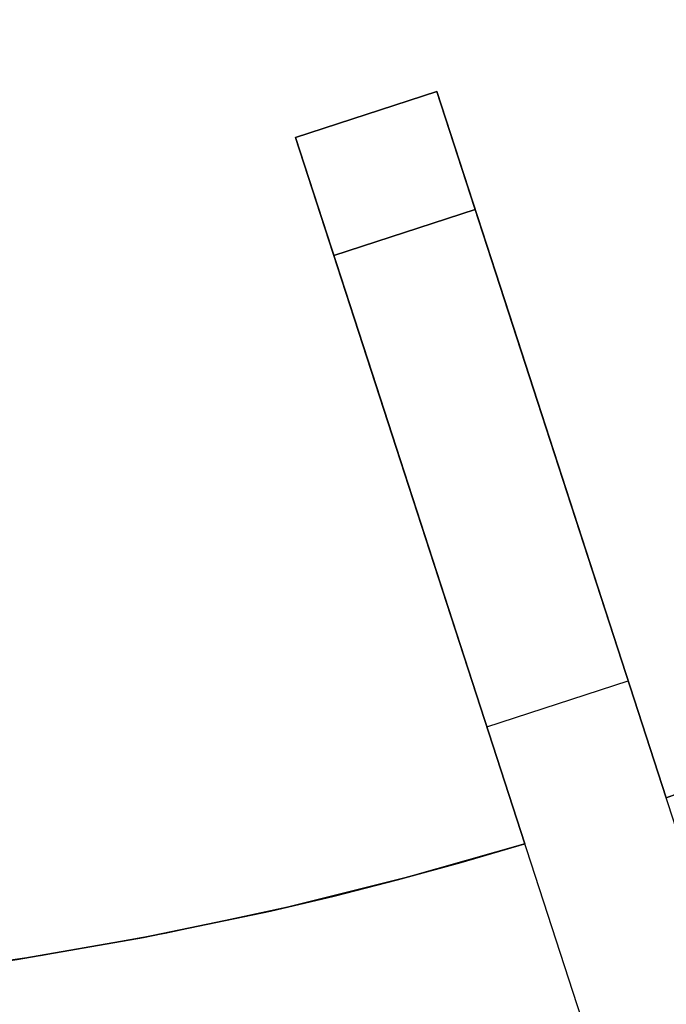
# Model space of a CAD drawing. Header units: millimetres. Extents: x 390 to 1070, y -130 to 550.
# Tile 29 of 57: x 776 to 828, y -90 to -11. Entities that reach past the tile are written whole.
import ezdxf

# ---------------------------------------------------------------- set-up
doc = ezdxf.new("R2010")
doc.units = ezdxf.units.MM

msp = doc.modelspace()

# ---------------------------------------------------------------- linework, layer by layer
at = {"extrusion": (0.951057, 0.309017, -1.13153e-14)}
msp.add_lwpolyline([(-265.861, -288.005), (-265.837, -289.371), (-265.767, -290.735), (-265.651, -292.096), (-265.488, -293.452), (-265.279, -294.801), (-265.024, -296.143), (-264.723, -297.476), (-264.377, -298.797), (-263.986, -300.106), (-263.551, -301.4), (-263.072, -302.679), (-262.549, -303.941), (-261.984, -305.184), (-261.376, -306.408), (-260.727, -307.609), (-260.037, -308.788), (-259.308, -309.943), (-258.539, -311.072), (-257.733, -312.174), (-256.889, -313.249), (-256.009, -314.293), (-255.094, -315.307), (-254.145, -316.289), (-253.163, -317.238), (-252.149, -318.154), (-251.104, -319.033), (-250.03, -319.877), (-248.928, -320.684), (-247.799, -321.452), (-246.644, -322.182), (-245.465, -322.871), (-244.263, -323.52), (-243.04, -324.128), (-241.797, -324.693), (-240.535, -325.216), (-239.256, -325.695), (-237.961, -326.131), (-236.652, -326.522), (-235.331, -326.868), (-233.999, -327.168), (-232.657, -327.423), (-231.307, -327.632), (-229.951, -327.795), (-228.59, -327.912), (-227.226, -327.982), (-225.861, -328.005)], dxfattribs=at)
at = {"extrusion": (0.951057, 0.309017, 2.90227e-15)}
msp.add_lwpolyline([(-225.861, 151.995), (-227.226, 151.972), (-228.59, 151.902), (-229.951, 151.785), (-231.307, 151.622), (-232.657, 151.413), (-233.999, 151.158), (-235.331, 150.858), (-236.652, 150.512), (-237.961, 150.121), (-239.256, 149.685), (-240.535, 149.206), (-241.797, 148.683), (-243.04, 148.118), (-244.263, 147.51), (-245.465, 146.861), (-246.644, 146.172), (-247.799, 145.442), (-248.928, 144.674), (-250.03, 143.867), (-251.104, 143.023), (-252.149, 142.144), (-253.163, 141.228), (-254.145, 140.279), (-255.094, 139.297), (-256.009, 138.283), (-256.889, 137.239), (-257.733, 136.164), (-258.539, 135.062), (-259.308, 133.933), (-260.037, 132.778), (-260.727, 131.599), (-261.376, 130.398), (-261.984, 129.174), (-262.549, 127.931), (-263.072, 126.669), (-263.551, 125.39), (-263.986, 124.096), (-264.377, 122.787), (-264.723, 121.466), (-265.024, 120.133), (-265.279, 118.791), (-265.488, 117.442), (-265.651, 116.086), (-265.767, 114.725), (-265.837, 113.361), (-265.861, 111.995)], dxfattribs=at)
at = {"extrusion": (0.951057, 0.309017, 2.98942e-15)}
msp.add_lwpolyline([(-225.861, -328.005), (-227.226, -327.982), (-228.59, -327.912), (-229.951, -327.795), (-231.307, -327.632), (-232.657, -327.423), (-233.999, -327.168), (-235.331, -326.868), (-236.652, -326.522), (-237.961, -326.131), (-239.256, -325.695), (-240.535, -325.216), (-241.797, -324.693), (-243.04, -324.128), (-244.263, -323.52), (-245.465, -322.871), (-246.644, -322.182), (-247.799, -321.452), (-248.928, -320.684), (-250.03, -319.877), (-251.104, -319.033), (-252.149, -318.154), (-253.163, -317.238), (-254.145, -316.289), (-255.094, -315.307), (-256.009, -314.293), (-256.889, -313.249), (-257.733, -312.174), (-258.539, -311.072), (-259.308, -309.943), (-260.037, -308.788), (-260.727, -307.609), (-261.376, -306.408), (-261.984, -305.184), (-262.549, -303.941), (-263.072, -302.679), (-263.551, -301.4), (-263.986, -300.106), (-264.377, -298.797), (-264.723, -297.476), (-265.024, -296.143), (-265.279, -294.801), (-265.488, -293.452), (-265.651, -292.096), (-265.767, -290.735), (-265.837, -289.371), (-265.861, -288.005)], dxfattribs=at)
at = {"extrusion": (0.951057, 0.309017, 2.13998e-15)}
msp.add_lwpolyline([(-265.861, 111.995), (-265.837, 113.361), (-265.767, 114.725), (-265.651, 116.086), (-265.488, 117.442), (-265.279, 118.791), (-265.024, 120.133), (-264.723, 121.466), (-264.377, 122.787), (-263.986, 124.096), (-263.551, 125.39), (-263.072, 126.669), (-262.549, 127.931), (-261.984, 129.174), (-261.376, 130.398), (-260.727, 131.599), (-260.037, 132.778), (-259.308, 133.933), (-258.539, 135.062), (-257.733, 136.164), (-256.889, 137.239), (-256.009, 138.283), (-255.094, 139.297), (-254.145, 140.279), (-253.163, 141.228), (-252.149, 142.144), (-251.104, 143.023), (-250.03, 143.867), (-248.928, 144.674), (-247.799, 145.442), (-246.644, 146.172), (-245.465, 146.861), (-244.263, 147.51), (-243.04, 148.118), (-241.797, 148.683), (-240.535, 149.206), (-239.256, 149.685), (-237.961, 150.121), (-236.652, 150.512), (-235.331, 150.858), (-233.999, 151.158), (-232.657, 151.413), (-231.307, 151.622), (-229.951, 151.785), (-228.59, 151.902), (-227.226, 151.972), (-225.861, 151.995)], dxfattribs=at)
at = {"extrusion": (0.951057, 0.309017, -5.86984e-15)}
msp.add_lwpolyline([(-225.861, -328.005), (-227.226, -327.982), (-228.59, -327.912), (-229.951, -327.795), (-231.307, -327.632), (-232.657, -327.423), (-233.999, -327.168), (-235.331, -326.868), (-236.652, -326.522), (-237.961, -326.131), (-239.256, -325.695), (-240.535, -325.216), (-241.797, -324.693), (-243.04, -324.128), (-244.263, -323.52), (-245.465, -322.871), (-246.644, -322.182), (-247.799, -321.452), (-248.928, -320.684), (-250.03, -319.877), (-251.104, -319.033), (-252.149, -318.154), (-253.163, -317.238), (-254.145, -316.289), (-255.094, -315.307), (-256.009, -314.293), (-256.889, -313.249), (-257.733, -312.174), (-258.539, -311.072), (-259.308, -309.943), (-260.037, -308.788), (-260.727, -307.609), (-261.376, -306.408), (-261.984, -305.184), (-262.549, -303.941), (-263.072, -302.679), (-263.551, -301.4), (-263.986, -300.106), (-264.377, -298.797), (-264.723, -297.476), (-265.024, -296.143), (-265.279, -294.801), (-265.488, -293.452), (-265.651, -292.096), (-265.767, -290.735), (-265.837, -289.371), (-265.861, -288.005)], dxfattribs=at)
at = {"extrusion": (0.951057, 0.309017, 5.83538e-15)}
msp.add_lwpolyline([(-265.861, 111.995), (-265.837, 113.361), (-265.767, 114.725), (-265.651, 116.086), (-265.488, 117.442), (-265.279, 118.791), (-265.024, 120.133), (-264.723, 121.466), (-264.377, 122.787), (-263.986, 124.096), (-263.551, 125.39), (-263.072, 126.669), (-262.549, 127.931), (-261.984, 129.174), (-261.376, 130.398), (-260.727, 131.599), (-260.037, 132.778), (-259.308, 133.933), (-258.539, 135.062), (-257.733, 136.164), (-256.889, 137.239), (-256.009, 138.283), (-255.094, 139.297), (-254.145, 140.279), (-253.163, 141.228), (-252.149, 142.144), (-251.104, 143.023), (-250.03, 143.867), (-248.928, 144.674), (-247.799, 145.442), (-246.644, 146.172), (-245.465, 146.861), (-244.263, 147.51), (-243.04, 148.118), (-241.797, 148.683), (-240.535, 149.206), (-239.256, 149.685), (-237.961, 150.121), (-236.652, 150.512), (-235.331, 150.858), (-233.999, 151.158), (-232.657, 151.413), (-231.307, 151.622), (-229.951, 151.785), (-228.59, 151.902), (-227.226, 151.972), (-225.861, 151.995)], dxfattribs=at)
at = {"extrusion": (0.951057, 0.309017, 1.09474e-15)}
msp.add_lwpolyline([(-275.861, 251.995), (-275.849, 252.678), (-275.814, 253.36), (-275.756, 254.04), (-275.674, 254.718), (-275.57, 255.393), (-275.442, 256.064), (-275.292, 256.73), (-275.119, 257.391), (-274.923, 258.045), (-274.706, 258.693), (-274.466, 259.332), (-274.205, 259.963), (-273.922, 260.585), (-273.618, 261.196), (-273.294, 261.797), (-272.949, 262.387), (-272.584, 262.964), (-272.2, 263.529), (-271.797, 264.08), (-271.375, 264.617), (-270.935, 265.139), (-270.477, 265.646), (-270.003, 266.137), (-269.512, 266.612), (-269.005, 267.069), (-268.482, 267.509), (-267.945, 267.931), (-267.394, 268.334), (-266.83, 268.719), (-266.252, 269.083), (-265.663, 269.428), (-265.062, 269.753), (-264.45, 270.056), (-263.829, 270.339), (-263.198, 270.601), (-262.558, 270.84), (-261.911, 271.058), (-261.256, 271.253), (-260.596, 271.426), (-259.93, 271.577), (-259.259, 271.704), (-258.584, 271.809), (-257.906, 271.89), (-257.225, 271.948), (-256.543, 271.983), (-255.861, 271.995)], dxfattribs=at)
at = {"extrusion": (0.951057, 0.309017, 3.4055e-15)}
msp.add_lwpolyline([(-255.861, -448.005), (-256.543, -447.993), (-257.225, -447.958), (-257.906, -447.9), (-258.584, -447.819), (-259.259, -447.714), (-259.93, -447.587), (-260.596, -447.436), (-261.256, -447.263), (-261.911, -447.068), (-262.558, -446.85), (-263.198, -446.611), (-263.829, -446.349), (-264.45, -446.066), (-265.062, -445.763), (-265.663, -445.438), (-266.252, -445.093), (-266.83, -444.729), (-267.394, -444.344), (-267.945, -443.941), (-268.482, -443.519), (-269.005, -443.079), (-269.512, -442.622), (-270.003, -442.147), (-270.477, -441.656), (-270.935, -441.149), (-271.375, -440.627), (-271.797, -440.09), (-272.2, -439.539), (-272.584, -438.974), (-272.949, -438.397), (-273.294, -437.807), (-273.618, -437.206), (-273.922, -436.595), (-274.205, -435.973), (-274.466, -435.342), (-274.706, -434.703), (-274.923, -434.055), (-275.119, -433.401), (-275.292, -432.74), (-275.442, -432.074), (-275.57, -431.403), (-275.674, -430.728), (-275.756, -430.05), (-275.814, -429.37), (-275.849, -428.688), (-275.861, -428.005)], dxfattribs=at)
at = {"extrusion": (0.951057, 0.309017, 6.2946e-15)}
msp.add_lwpolyline([(-275.861, 251.995), (-275.849, 252.678), (-275.814, 253.36), (-275.756, 254.04), (-275.674, 254.718), (-275.57, 255.393), (-275.442, 256.064), (-275.292, 256.73), (-275.119, 257.391), (-274.923, 258.045), (-274.706, 258.693), (-274.466, 259.332), (-274.205, 259.963), (-273.922, 260.585), (-273.618, 261.196), (-273.294, 261.797), (-272.949, 262.387), (-272.584, 262.964), (-272.2, 263.529), (-271.797, 264.08), (-271.375, 264.617), (-270.935, 265.139), (-270.477, 265.646), (-270.003, 266.137), (-269.512, 266.612), (-269.005, 267.069), (-268.482, 267.509), (-267.945, 267.931), (-267.394, 268.334), (-266.83, 268.719), (-266.252, 269.083), (-265.663, 269.428), (-265.062, 269.753), (-264.45, 270.056), (-263.829, 270.339), (-263.198, 270.601), (-262.558, 270.84), (-261.911, 271.058), (-261.256, 271.253), (-260.596, 271.426), (-259.93, 271.577), (-259.259, 271.704), (-258.584, 271.809), (-257.906, 271.89), (-257.225, 271.948), (-256.543, 271.983), (-255.861, 271.995)], dxfattribs=at)
at = {"extrusion": (0.951057, 0.309017, -4.84679e-15)}
msp.add_lwpolyline([(-255.861, -448.005), (-256.543, -447.993), (-257.225, -447.958), (-257.906, -447.9), (-258.584, -447.819), (-259.259, -447.714), (-259.93, -447.587), (-260.596, -447.436), (-261.256, -447.263), (-261.911, -447.068), (-262.558, -446.85), (-263.198, -446.611), (-263.829, -446.349), (-264.45, -446.066), (-265.062, -445.763), (-265.663, -445.438), (-266.252, -445.093), (-266.83, -444.729), (-267.394, -444.344), (-267.945, -443.941), (-268.482, -443.519), (-269.005, -443.079), (-269.512, -442.622), (-270.003, -442.147), (-270.477, -441.656), (-270.935, -441.149), (-271.375, -440.627), (-271.797, -440.09), (-272.2, -439.539), (-272.584, -438.974), (-272.949, -438.397), (-273.294, -437.807), (-273.618, -437.206), (-273.922, -436.595), (-274.205, -435.973), (-274.466, -435.342), (-274.706, -434.703), (-274.923, -434.055), (-275.119, -433.401), (-275.292, -432.74), (-275.442, -432.074), (-275.57, -431.403), (-275.674, -430.728), (-275.756, -430.05), (-275.814, -429.37), (-275.849, -428.688), (-275.861, -428.005)], dxfattribs=at)
at = {"extrusion": (0.951057, 0.309017, 5.38759e-16)}
msp.add_lwpolyline([(-255.861, 271.995), (-256.543, 271.983), (-257.225, 271.948), (-257.906, 271.89), (-258.584, 271.809), (-259.259, 271.704), (-259.93, 271.577), (-260.596, 271.426), (-261.256, 271.253), (-261.911, 271.058), (-262.558, 270.84), (-263.198, 270.601), (-263.829, 270.339), (-264.45, 270.056), (-265.062, 269.753), (-265.663, 269.428), (-266.252, 269.083), (-266.83, 268.719), (-267.394, 268.334), (-267.945, 267.931), (-268.482, 267.509), (-269.005, 267.069), (-269.512, 266.612), (-270.003, 266.137), (-270.477, 265.646), (-270.935, 265.139), (-271.375, 264.617), (-271.797, 264.08), (-272.2, 263.529), (-272.584, 262.964), (-272.949, 262.387), (-273.294, 261.797), (-273.618, 261.196), (-273.922, 260.585), (-274.205, 259.963), (-274.466, 259.332), (-274.706, 258.693), (-274.923, 258.045), (-275.119, 257.391), (-275.292, 256.73), (-275.442, 256.064), (-275.57, 255.393), (-275.674, 254.718), (-275.756, 254.04), (-275.814, 253.36), (-275.849, 252.678), (-275.861, 251.995)], dxfattribs=at)
at = {"extrusion": (0.951057, 0.309017, 2.82583e-15)}
msp.add_lwpolyline([(-275.861, -428.005), (-275.849, -428.688), (-275.814, -429.37), (-275.756, -430.05), (-275.674, -430.728), (-275.57, -431.403), (-275.442, -432.074), (-275.292, -432.74), (-275.119, -433.401), (-274.923, -434.055), (-274.706, -434.703), (-274.466, -435.342), (-274.205, -435.973), (-273.922, -436.595), (-273.618, -437.206), (-273.294, -437.807), (-272.949, -438.397), (-272.584, -438.974), (-272.2, -439.539), (-271.797, -440.09), (-271.375, -440.627), (-270.935, -441.149), (-270.477, -441.656), (-270.003, -442.147), (-269.512, -442.622), (-269.005, -443.079), (-268.482, -443.519), (-267.945, -443.941), (-267.394, -444.344), (-266.83, -444.729), (-266.252, -445.093), (-265.663, -445.438), (-265.062, -445.763), (-264.45, -446.066), (-263.829, -446.349), (-263.198, -446.611), (-262.558, -446.85), (-261.911, -447.068), (-261.256, -447.263), (-260.596, -447.436), (-259.93, -447.587), (-259.259, -447.714), (-258.584, -447.819), (-257.906, -447.9), (-257.225, -447.958), (-256.543, -447.993), (-255.861, -448.005)], dxfattribs=at)
for points in [[(798.458, -20.108), (809.87, -16.399)], [(798.458, -20.108), (809.87, -16.399)], [(798.458, -20.108), (809.87, -16.399)], [(798.458, -20.108), (809.87, -16.399)], [(798.458, -20.108), (809.87, -16.399)], [(798.458, -20.108), (809.87, -16.399)], [(798.458, -20.108), (809.87, -16.399)], [(798.458, -20.108), (809.87, -16.399)], [(809.87, -16.399), (798.458, -20.108)], [(809.87, -16.399), (798.458, -20.108)], [(809.87, -16.399), (798.458, -20.108)], [(809.87, -16.399), (798.458, -20.108)], [(809.87, -16.399), (798.458, -20.108)], [(816.051, -35.421), (809.87, -16.399)], [(809.87, -16.399), (816.051, -35.421)], [(816.051, -35.421), (809.87, -16.399)], [(809.87, -16.399), (816.051, -35.421)], [(816.051, -35.421), (809.87, -16.399)], [(809.87, -16.399), (816.051, -35.421)], [(840.772, -111.505), (809.87, -16.399)], [(798.458, -20.108), (804.638, -39.129)], [(804.638, -39.129), (798.458, -20.108)], [(798.458, -20.108), (804.638, -39.129)], [(804.638, -39.129), (798.458, -20.108)], [(798.458, -20.108), (804.638, -39.129)], [(804.638, -39.129), (798.458, -20.108)], [(829.359, -115.213), (798.458, -20.108)], [(801.548, -29.618), (812.961, -25.91)], [(801.548, -29.618), (812.961, -25.91)], [(812.961, -25.91), (801.548, -29.618)], [(812.961, -25.91), (801.548, -29.618)], [(828.393, -73.406), (816.051, -35.421)], [(816.051, -35.421), (828.393, -73.406)], [(828.393, -73.406), (816.051, -35.421)], [(816.051, -35.421), (828.393, -73.406)], [(828.393, -73.406), (816.051, -35.421)], [(816.051, -35.421), (828.393, -73.406)], [(901.446, -36.183), (893.269, -41.681), (884.806, -46.973), (876.061, -52.042), (867.041, -56.87), (857.754, -61.439), (848.209, -65.729), (843.344, -67.765), (838.418, -69.724), (833.434, -71.605), (828.393, -73.406)], [(828.393, -73.406), (837.646, -70.022), (846.903, -66.286), (856.144, -62.19), (865.352, -57.731), (874.507, -52.903), (883.588, -47.703), (888.095, -44.963), (892.575, -42.13), (897.026, -39.203), (901.446, -36.183)], [(828.393, -73.406), (837.646, -70.022), (846.903, -66.286), (856.144, -62.19), (865.352, -57.731), (874.507, -52.903), (883.588, -47.703), (888.095, -44.963), (892.575, -42.13), (897.026, -39.203), (901.446, -36.183)], [(804.638, -39.129), (816.98, -77.114)], [(816.98, -77.114), (804.638, -39.129)], [(804.638, -39.129), (816.98, -77.114)], [(816.98, -77.114), (804.638, -39.129)], [(804.638, -39.129), (816.98, -77.114)], [(816.98, -77.114), (804.638, -39.129)], [(813.909, -67.66), (825.321, -63.952)], [(813.909, -67.66), (825.321, -63.952)], [(816.98, -77.114), (807.505, -79.815), (797.82, -82.234), (787.937, -84.352), (777.866, -86.157), (767.622, -87.632), (757.219, -88.763), (751.962, -89.195), (746.672, -89.536), (741.351, -89.785), (736, -89.94)], [(816.98, -77.114), (807.505, -79.815), (797.82, -82.234), (787.937, -84.352), (777.866, -86.157), (767.622, -87.632), (757.219, -88.763), (751.962, -89.195), (746.672, -89.536), (741.351, -89.785), (736, -89.94)], [(816.98, -77.114), (811.844, -78.62), (806.706, -80.028), (801.569, -81.338), (796.436, -82.551), (786.193, -84.69), (775.994, -86.453), (765.859, -87.849), (755.804, -88.888), (745.846, -89.581), (736, -89.94)], [(816.98, -77.114), (811.844, -78.62), (806.706, -80.028), (801.569, -81.338), (796.436, -82.551), (786.193, -84.69), (775.994, -86.453), (765.859, -87.849), (755.804, -88.888), (745.846, -89.581), (736, -89.94)], [(736, -89.94), (745.846, -89.581), (755.804, -88.888), (765.859, -87.849), (775.994, -86.453), (786.193, -84.69), (796.436, -82.551), (801.569, -81.338), (806.706, -80.028), (811.844, -78.62), (816.98, -77.114)], [(736, -89.94), (745.846, -89.581), (755.804, -88.888), (765.859, -87.849), (775.994, -86.453), (786.193, -84.69), (796.436, -82.551), (801.569, -81.338), (806.706, -80.028), (811.844, -78.62), (816.98, -77.114)], [(816.98, -77.114), (807.505, -79.815), (797.82, -82.234), (787.937, -84.352), (777.866, -86.157), (767.622, -87.632), (757.219, -88.763), (751.962, -89.195), (746.672, -89.536), (741.351, -89.785), (736, -89.94)], [(736, -89.94), (745.846, -89.581), (755.804, -88.888), (765.859, -87.849), (775.994, -86.453), (786.193, -84.69), (796.436, -82.551), (801.569, -81.338), (806.706, -80.028), (811.844, -78.62), (816.98, -77.114)], [(736, -89.94), (745.846, -89.581), (755.804, -88.888), (765.859, -87.849), (775.994, -86.453), (786.193, -84.69), (796.436, -82.551), (801.569, -81.338), (806.706, -80.028), (811.844, -78.62), (816.98, -77.114)]]:
    msp.add_lwpolyline(points)
at = {"extrusion": (1, 0, 0)}
for points in [[(-16.399, -268.005), (-16.399, -288.005)], [(-16.399, -12.005), (-16.399, -256.005)], [(-16.399, 79.995), (-16.399, -0.005)], [(-16.399, 111.995), (-16.399, 91.995)], [(-18.254, -268.005), (-18.254, -288.005)], [(-18.254, -12.005), (-18.254, -256.005)], [(-18.254, 79.995), (-18.254, -0.005)], [(-18.254, 111.995), (-18.254, 91.995)], [(-20.108, -288.005), (-20.108, -268.005)], [(-20.108, -256.005), (-20.108, -12.005)], [(-20.108, -0.005), (-20.108, 79.995)], [(-20.108, 91.995), (-20.108, 111.995)], [(-35.421, 225.537), (-35.421, 91.995)], [(-35.421, 79.995), (-35.421, -0.005)], [(-35.421, -12.005), (-35.421, -256.005)], [(-35.421, -268.005), (-35.421, -401.547)], [(-39.129, 225.537), (-39.129, 91.995)], [(-39.129, 79.995), (-39.129, -0.005)], [(-39.129, -12.005), (-39.129, -256.005)], [(-39.129, -268.005), (-39.129, -401.547)], [(-73.406, -12.005), (-73.406, -0.005)], [(-73.406, 79.995), (-73.406, 91.995)], [(-73.406, -268.005), (-73.406, -256.005)], [(-77.114, -12.005), (-77.114, -0.005)], [(-77.114, 79.995), (-77.114, 91.995)], [(-77.114, -268.005), (-77.114, -256.005)]]:
    msp.add_lwpolyline(points, dxfattribs=at)
at = {"extrusion": (0.951057, 0.309017, 3.31971e-15)}
msp.add_lwpolyline([(-315.861, 211.995), (-314.495, 212.018), (-313.131, 212.088), (-311.77, 212.205), (-310.414, 212.368), (-309.064, 212.577), (-307.722, 212.832), (-306.39, 213.132), (-305.069, 213.478), (-303.76, 213.869), (-302.465, 214.305), (-301.186, 214.784), (-299.924, 215.307), (-298.681, 215.872), (-297.458, 216.48), (-296.256, 217.129), (-295.077, 217.818), (-293.922, 218.548), (-292.793, 219.316), (-291.691, 220.123), (-290.617, 220.967), (-289.572, 221.846), (-288.558, 222.762), (-287.576, 223.711), (-286.627, 224.693), (-285.712, 225.707), (-284.832, 226.751), (-283.988, 227.826), (-283.182, 228.928), (-282.413, 230.057), (-281.684, 231.212), (-280.994, 232.391), (-280.345, 233.592), (-279.738, 234.816), (-279.172, 236.059), (-278.649, 237.321), (-278.17, 238.6), (-277.735, 239.894), (-277.344, 241.203), (-276.998, 242.524), (-276.697, 243.857), (-276.442, 245.199), (-276.233, 246.548), (-276.07, 247.904), (-275.954, 249.265), (-275.884, 250.629), (-275.861, 251.995)], dxfattribs=at)
at = {"extrusion": (0.951057, 0.309017, -1.32874e-14)}
msp.add_lwpolyline([(-275.861, -428.005), (-275.884, -426.639), (-275.954, -425.275), (-276.07, -423.914), (-276.233, -422.558), (-276.442, -421.209), (-276.697, -419.867), (-276.998, -418.534), (-277.344, -417.213), (-277.735, -415.904), (-278.17, -414.61), (-278.649, -413.331), (-279.172, -412.069), (-279.738, -410.826), (-280.345, -409.602), (-280.994, -408.401), (-281.684, -407.222), (-282.413, -406.067), (-283.182, -404.938), (-283.988, -403.836), (-284.832, -402.761), (-285.712, -401.717), (-286.627, -400.703), (-287.576, -399.721), (-288.558, -398.772), (-289.572, -397.856), (-290.617, -396.977), (-291.691, -396.133), (-292.793, -395.326), (-293.922, -394.558), (-295.077, -393.828), (-296.256, -393.139), (-297.458, -392.49), (-298.681, -391.882), (-299.924, -391.317), (-301.186, -390.794), (-302.465, -390.315), (-303.76, -389.879), (-305.069, -389.488), (-306.39, -389.142), (-307.722, -388.842), (-309.064, -388.587), (-310.414, -388.378), (-311.77, -388.215), (-313.131, -388.098), (-314.495, -388.028), (-315.861, -388.005)], dxfattribs=at)
at = {"extrusion": (0.951057, 0.309017, -8.67789e-16)}
msp.add_lwpolyline([(-275.861, 251.995), (-275.884, 250.629), (-275.954, 249.265), (-276.07, 247.904), (-276.233, 246.548), (-276.442, 245.199), (-276.697, 243.857), (-276.998, 242.524), (-277.344, 241.203), (-277.735, 239.894), (-278.17, 238.6), (-278.649, 237.321), (-279.172, 236.059), (-279.738, 234.816), (-280.345, 233.592), (-280.994, 232.391), (-281.684, 231.212), (-282.413, 230.057), (-283.182, 228.928), (-283.988, 227.826), (-284.832, 226.751), (-285.712, 225.707), (-286.627, 224.693), (-287.576, 223.711), (-288.558, 222.762), (-289.572, 221.846), (-290.617, 220.967), (-291.691, 220.123), (-292.793, 219.316), (-293.922, 218.548), (-295.077, 217.818), (-296.256, 217.129), (-297.458, 216.48), (-298.681, 215.872), (-299.924, 215.307), (-301.186, 214.784), (-302.465, 214.305), (-303.76, 213.869), (-305.069, 213.478), (-306.39, 213.132), (-307.722, 212.832), (-309.064, 212.577), (-310.414, 212.368), (-311.77, 212.205), (-313.131, 212.088), (-314.495, 212.018), (-315.861, 211.995)], dxfattribs=at)
at = {"extrusion": (0.951057, 0.309017, 8.94685e-16)}
msp.add_lwpolyline([(-315.861, -388.005), (-314.495, -388.028), (-313.131, -388.098), (-311.77, -388.215), (-310.414, -388.378), (-309.064, -388.587), (-307.722, -388.842), (-306.39, -389.142), (-305.069, -389.488), (-303.76, -389.879), (-302.465, -390.315), (-301.186, -390.794), (-299.924, -391.317), (-298.681, -391.882), (-297.458, -392.49), (-296.256, -393.139), (-295.077, -393.828), (-293.922, -394.558), (-292.793, -395.326), (-291.691, -396.133), (-290.617, -396.977), (-289.572, -397.856), (-288.558, -398.772), (-287.576, -399.721), (-286.627, -400.703), (-285.712, -401.717), (-284.832, -402.761), (-283.988, -403.836), (-283.182, -404.938), (-282.413, -406.067), (-281.684, -407.222), (-280.994, -408.401), (-280.345, -409.602), (-279.738, -410.826), (-279.172, -412.069), (-278.649, -413.331), (-278.17, -414.61), (-277.735, -415.904), (-277.344, -417.213), (-276.998, -418.534), (-276.697, -419.867), (-276.442, -421.209), (-276.233, -422.558), (-276.07, -423.914), (-275.954, -425.275), (-275.884, -426.639), (-275.861, -428.005)], dxfattribs=at)
at = {"extrusion": (0.951057, 0.309017, 1.26579e-14)}
msp.add_lwpolyline([(-275.861, 251.995), (-275.884, 250.629), (-275.954, 249.265), (-276.07, 247.904), (-276.233, 246.548), (-276.442, 245.199), (-276.697, 243.857), (-276.998, 242.524), (-277.344, 241.203), (-277.735, 239.894), (-278.17, 238.6), (-278.649, 237.321), (-279.172, 236.059), (-279.738, 234.816), (-280.345, 233.592), (-280.994, 232.391), (-281.684, 231.212), (-282.413, 230.057), (-283.182, 228.928), (-283.988, 227.826), (-284.832, 226.751), (-285.712, 225.707), (-286.627, 224.693), (-287.576, 223.711), (-288.558, 222.762), (-289.572, 221.846), (-290.617, 220.967), (-291.691, 220.123), (-292.793, 219.316), (-293.922, 218.548), (-295.077, 217.818), (-296.256, 217.129), (-297.458, 216.48), (-298.681, 215.872), (-299.924, 215.307), (-301.186, 214.784), (-302.465, 214.305), (-303.76, 213.869), (-305.069, 213.478), (-306.39, 213.132), (-307.722, 212.832), (-309.064, 212.577), (-310.414, 212.368), (-311.77, 212.205), (-313.131, 212.088), (-314.495, 212.018), (-315.861, 211.995)], dxfattribs=at)
at = {"extrusion": (0.951057, 0.309017, -1.15846e-15)}
msp.add_lwpolyline([(-315.861, -388.005), (-314.495, -388.028), (-313.131, -388.098), (-311.77, -388.215), (-310.414, -388.378), (-309.064, -388.587), (-307.722, -388.842), (-306.39, -389.142), (-305.069, -389.488), (-303.76, -389.879), (-302.465, -390.315), (-301.186, -390.794), (-299.924, -391.317), (-298.681, -391.882), (-297.458, -392.49), (-296.256, -393.139), (-295.077, -393.828), (-293.922, -394.558), (-292.793, -395.326), (-291.691, -396.133), (-290.617, -396.977), (-289.572, -397.856), (-288.558, -398.772), (-287.576, -399.721), (-286.627, -400.703), (-285.712, -401.717), (-284.832, -402.761), (-283.988, -403.836), (-283.182, -404.938), (-282.413, -406.067), (-281.684, -407.222), (-280.994, -408.401), (-280.345, -409.602), (-279.738, -410.826), (-279.172, -412.069), (-278.649, -413.331), (-278.17, -414.61), (-277.735, -415.904), (-277.344, -417.213), (-276.998, -418.534), (-276.697, -419.867), (-276.442, -421.209), (-276.233, -422.558), (-276.07, -423.914), (-275.954, -425.275), (-275.884, -426.639), (-275.861, -428.005)], dxfattribs=at)
at = {"extrusion": (0.951057, 0.309017, -1.2663e-14)}
msp.add_lwpolyline([(-365.861, 161.995), (-365.831, 163.702), (-365.744, 165.407), (-365.598, 167.108), (-365.395, 168.803), (-365.134, 170.491), (-364.815, 172.168), (-364.439, 173.833), (-364.006, 175.485), (-363.518, 177.121), (-362.974, 178.739), (-362.374, 180.338), (-361.721, 181.915), (-361.014, 183.469), (-360.255, 184.998), (-359.444, 186.501), (-358.582, 187.974), (-357.67, 189.418), (-356.709, 190.829), (-355.701, 192.207), (-354.646, 193.549), (-353.546, 194.855), (-352.402, 196.123), (-351.216, 197.35), (-349.988, 198.537), (-348.721, 199.681), (-347.415, 200.781), (-346.072, 201.835), (-344.695, 202.843), (-343.283, 203.804), (-341.84, 204.716), (-340.366, 205.578), (-338.864, 206.389), (-337.335, 207.149), (-335.781, 207.856), (-334.203, 208.509), (-332.605, 209.108), (-330.986, 209.652), (-329.35, 210.141), (-327.699, 210.573), (-326.033, 210.949), (-324.356, 211.268), (-322.669, 211.529), (-320.974, 211.733), (-319.273, 211.878), (-317.568, 211.966), (-315.861, 211.995)], dxfattribs=at)
at = {"extrusion": (0.951057, 0.309017, -1.29031e-14)}
msp.add_lwpolyline([(-315.861, -388.005), (-317.568, -387.976), (-319.273, -387.888), (-320.974, -387.743), (-322.669, -387.539), (-324.356, -387.278), (-326.033, -386.959), (-327.699, -386.583), (-329.35, -386.151), (-330.986, -385.662), (-332.605, -385.118), (-334.203, -384.519), (-335.781, -383.866), (-337.335, -383.159), (-338.864, -382.399), (-340.366, -381.588), (-341.84, -380.726), (-343.283, -379.814), (-344.695, -378.853), (-346.072, -377.845), (-347.415, -376.791), (-348.721, -375.691), (-349.988, -374.547), (-351.216, -373.36), (-352.402, -372.133), (-353.546, -370.865), (-354.646, -369.559), (-355.701, -368.217), (-356.709, -366.839), (-357.67, -365.428), (-358.582, -363.984), (-359.444, -362.511), (-360.255, -361.008), (-361.014, -359.479), (-361.721, -357.925), (-362.374, -356.348), (-362.974, -354.749), (-363.518, -353.131), (-364.006, -351.495), (-364.439, -349.843), (-364.815, -348.178), (-365.134, -346.501), (-365.395, -344.813), (-365.598, -343.118), (-365.744, -341.417), (-365.831, -339.712), (-365.861, -338.005)], dxfattribs=at)
at = {"extrusion": (0.951057, 0.309017, -1.52793e-15)}
msp.add_lwpolyline([(-365.861, 161.995), (-365.831, 163.702), (-365.744, 165.407), (-365.598, 167.108), (-365.395, 168.803), (-365.134, 170.491), (-364.815, 172.168), (-364.439, 173.833), (-364.006, 175.485), (-363.518, 177.121), (-362.974, 178.739), (-362.374, 180.338), (-361.721, 181.915), (-361.014, 183.469), (-360.255, 184.998), (-359.444, 186.501), (-358.582, 187.974), (-357.67, 189.418), (-356.709, 190.829), (-355.701, 192.207), (-354.646, 193.549), (-353.546, 194.855), (-352.402, 196.123), (-351.216, 197.35), (-349.988, 198.537), (-348.721, 199.681), (-347.415, 200.781), (-346.072, 201.835), (-344.695, 202.843), (-343.283, 203.804), (-341.84, 204.716), (-340.366, 205.578), (-338.864, 206.389), (-337.335, 207.149), (-335.781, 207.856), (-334.203, 208.509), (-332.605, 209.108), (-330.986, 209.652), (-329.35, 210.141), (-327.699, 210.573), (-326.033, 210.949), (-324.356, 211.268), (-322.669, 211.529), (-320.974, 211.733), (-319.273, 211.878), (-317.568, 211.966), (-315.861, 211.995)], dxfattribs=at)
at = {"extrusion": (0.951057, 0.309017, -1.15741e-15)}
msp.add_lwpolyline([(-315.861, -388.005), (-317.568, -387.976), (-319.273, -387.888), (-320.974, -387.743), (-322.669, -387.539), (-324.356, -387.278), (-326.033, -386.959), (-327.699, -386.583), (-329.35, -386.151), (-330.986, -385.662), (-332.605, -385.118), (-334.203, -384.519), (-335.781, -383.866), (-337.335, -383.159), (-338.864, -382.399), (-340.366, -381.588), (-341.84, -380.726), (-343.283, -379.814), (-344.695, -378.853), (-346.072, -377.845), (-347.415, -376.791), (-348.721, -375.691), (-349.988, -374.547), (-351.216, -373.36), (-352.402, -372.133), (-353.546, -370.865), (-354.646, -369.559), (-355.701, -368.217), (-356.709, -366.839), (-357.67, -365.428), (-358.582, -363.984), (-359.444, -362.511), (-360.255, -361.008), (-361.014, -359.479), (-361.721, -357.925), (-362.374, -356.348), (-362.974, -354.749), (-363.518, -353.131), (-364.006, -351.495), (-364.439, -349.843), (-364.815, -348.178), (-365.134, -346.501), (-365.395, -344.813), (-365.598, -343.118), (-365.744, -341.417), (-365.831, -339.712), (-365.861, -338.005)], dxfattribs=at)
at = {"extrusion": (0.951057, 0.309017, -7.14374e-15)}
msp.add_lwpolyline([(-315.861, 211.995), (-317.568, 211.966), (-319.273, 211.878), (-320.974, 211.733), (-322.669, 211.529), (-324.356, 211.268), (-326.033, 210.949), (-327.699, 210.573), (-329.35, 210.141), (-330.986, 209.652), (-332.605, 209.108), (-334.203, 208.509), (-335.781, 207.856), (-337.335, 207.149), (-338.864, 206.389), (-340.366, 205.578), (-341.84, 204.716), (-343.283, 203.804), (-344.695, 202.843), (-346.072, 201.835), (-347.415, 200.781), (-348.721, 199.681), (-349.988, 198.537), (-351.216, 197.35), (-352.402, 196.123), (-353.546, 194.855), (-354.646, 193.549), (-355.701, 192.207), (-356.709, 190.829), (-357.67, 189.418), (-358.582, 187.974), (-359.444, 186.501), (-360.255, 184.998), (-361.014, 183.469), (-361.721, 181.915), (-362.374, 180.338), (-362.974, 178.739), (-363.518, 177.121), (-364.006, 175.485), (-364.439, 173.833), (-364.815, 172.168), (-365.134, 170.491), (-365.395, 168.803), (-365.598, 167.108), (-365.744, 165.407), (-365.831, 163.702), (-365.861, 161.995)], dxfattribs=at)
at = {"extrusion": (0.951057, 0.309017, -3.20724e-14)}
msp.add_lwpolyline([(-365.861, -338.005), (-365.831, -339.712), (-365.744, -341.417), (-365.598, -343.118), (-365.395, -344.813), (-365.134, -346.501), (-364.815, -348.178), (-364.439, -349.843), (-364.006, -351.495), (-363.518, -353.131), (-362.974, -354.749), (-362.374, -356.348), (-361.721, -357.925), (-361.014, -359.479), (-360.255, -361.008), (-359.444, -362.511), (-358.582, -363.984), (-357.67, -365.428), (-356.709, -366.839), (-355.701, -368.217), (-354.646, -369.559), (-353.546, -370.865), (-352.402, -372.133), (-351.216, -373.36), (-349.988, -374.547), (-348.721, -375.691), (-347.415, -376.791), (-346.072, -377.845), (-344.695, -378.853), (-343.283, -379.814), (-341.84, -380.726), (-340.366, -381.588), (-338.864, -382.399), (-337.335, -383.159), (-335.781, -383.866), (-334.203, -384.519), (-332.605, -385.118), (-330.986, -385.662), (-329.35, -386.151), (-327.699, -386.583), (-326.033, -386.959), (-324.356, -387.278), (-322.669, -387.539), (-320.974, -387.743), (-319.273, -387.888), (-317.568, -387.976), (-315.861, -388.005)], dxfattribs=at)

doc.saveas('drawing.dxf')
